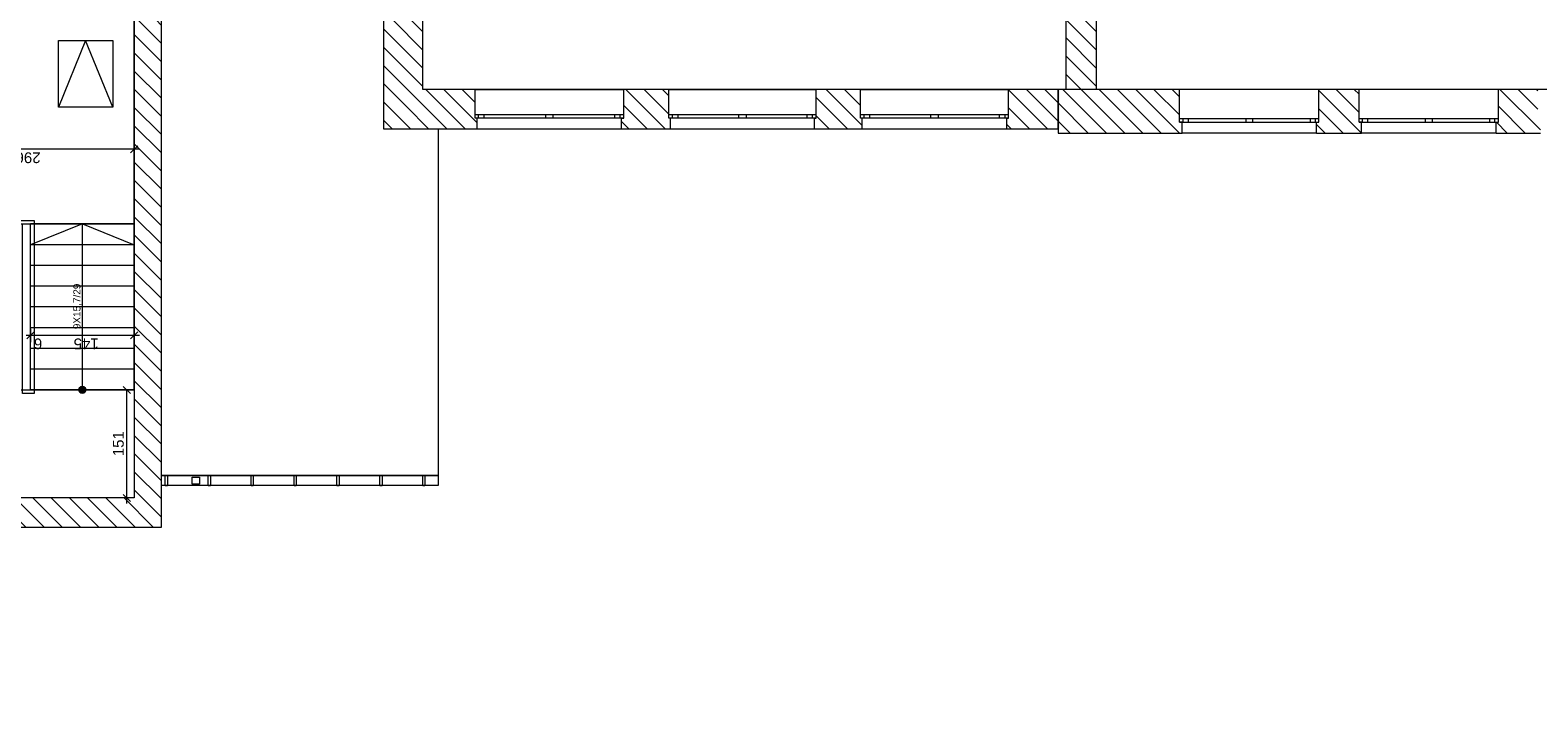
# Model space of a CAD drawing. Header units: millimetres. Extents: x -22225 to 37225, y -49550 to 562.
# Tile 2 of 17: x -480 to 20600, y -49140 to -39432. Entities that reach past the tile are written whole.
import ezdxf

# ---------------------------------------------------------------- set-up
doc = ezdxf.new("R2010")
doc.units = ezdxf.units.MM
for name, color, linetype, lineweight in [('Nowe_220-A Ściany_Nr_pióra__27', 7, 'Continuous', 9), ('poziom_3 (1)_7_0_Nr_pióra__21_Nr_pióra__7', 7, 'Continuous', 9), ('poziom_3 (1)_7_0_Nr_pióra__81_Nr_pióra__1', 7, 'Continuous', 9), ('poziom_3 (1)_7_2D - Ogólne_Nr_pióra__19', 7, 'Continuous', 9), ('poziom_3 (1)_7_2D - Ogólne_Nr_pióra__1_Nr_pióra__7', 7, 'Continuous', 9), ('poziom_3 (1)_7_Konstrukcja - Dachy_Nr_pióra__92_Nr_pióra__2', 7, 'Continuous', 9), ('poziom_3 (1)_7_Konstrukcja - Schody', 7, 'Continuous', 9), ('poziom_3 (1)_7_Konstrukcja - Schody_Nr_pióra__81_Nr_pióra__1', 7, 'Continuous', 9), ('poziom_3 (1)_7_Konstrukcja - Stropy_Nr_pióra__81_Nr_pióra__1', 7, 'Continuous', 9), ('poziom_3 (1)_7_Konstrukcja - Ściany zew_Nr_pióra__107_Nr_pióra__11', 7, 'Continuous', 9), ('poziom_3 (1)_7_Konstrukcja - Ściany zew_Nr_pióra__27_Nr_pióra__7', 7, 'Continuous', 9), ('poziom_3 (1)_7_Okna ArchiCADa_Nr_pióra__101_Nr_pióra__252', 7, 'Continuous', 9), ('poziom_3 (1)_7_Okna ArchiCADa_Nr_pióra__27_Nr_pióra__7', 7, 'Continuous', 9), ('poziom_3 (1)_7_Okna ArchiCADa_Nr_pióra__81_Nr_pióra__1', 7, 'Continuous', 9)]:
    doc.layers.add(name, color=color, linetype=linetype, lineweight=lineweight)
doc.styles.add('GENERATED_STYLE_1', font='arial.ttf')
pattern_1 = [(135, (37225, -40870), (127.2792, 127.2792), [])]

msp = doc.modelspace()

# ---------------------------------------------------------------- hatches: boundary and pattern name
at = {"layer": 'poziom_3 (1)_7_2D - Ogólne_Nr_pióra__19'}
msp.add_hatch(color=256, dxfattribs=at).paths.add_polyline_path([(13911, -40809), (13911, -40262), (13881, -40262), (13881, -40809)])
at = {"layer": 'poziom_3 (1)_7_Konstrukcja - Schody'}
msp.add_hatch(color=256, dxfattribs=at).paths.add_polyline_path([(250, -44410), (242, -44411), (234, -44413), (226, -44416), (219, -44421), (213, -44426), (208, -44433), (204, -44440), (202, -44448), (200, -44456), (200, -44464), (202, -44472), (204, -44480), (208, -44487), (213, -44494), (219, -44499), (226, -44504), (234, -44507), (242, -44509), (250, -44510), (258, -44509), (266, -44507), (274, -44504), (281, -44499), (287, -44494), (292, -44487), (296, -44480), (298, -44472), (300, -44464), (300, -44456), (298, -44448), (296, -44440), (292, -44433), (287, -44426), (281, -44421), (274, -44416), (266, -44413), (258, -44411)])
at = {"layer": 'poziom_3 (1)_7_Konstrukcja - Ściany zew_Nr_pióra__107_Nr_pióra__11'}
h = msp.add_hatch(dxfattribs=at)
h.set_pattern_fill('BLOCZKI_CERAMICZNE_0007', color=256, angle=270, style=0, pattern_type=2)
h.set_pattern_definition(pattern_1)
h.paths.add_polyline_path([(14430, -40260), (14430, -34300), (14000, -34300), (14000, -40260)])
h = msp.add_hatch(dxfattribs=at)
h.set_pattern_fill('BLOCZKI_CERAMICZNE_0007', color=256, angle=270, style=0, pattern_type=2)
h.set_pattern_definition(pattern_1)
h.paths.add_polyline_path([(975, -39290), (975, -45970), (1355, -46380), (1355, -39290)])
h = msp.add_hatch(dxfattribs=at)
h.set_pattern_fill('BLOCZKI_CERAMICZNE_0007', color=256, angle=270, style=0, pattern_type=2)
h.set_pattern_definition(pattern_1)
h.paths.add_polyline_path([(5010, -40260), (5010, -39290), (4460, -39290), (4460, -40810)])
h = msp.add_hatch(dxfattribs=at)
h.set_pattern_fill('BLOCZKI_CERAMICZNE_0007', color=256, angle=270, style=0, pattern_type=2)
h.set_pattern_definition(pattern_1)
h.paths.add_polyline_path([(4460, -40810), (5770, -40810), (5770, -40660), (5740, -40660), (5740, -40260), (5010, -40260)])
h = msp.add_hatch(dxfattribs=at)
h.set_pattern_fill('BLOCZKI_CERAMICZNE_0007', color=256, angle=270, style=0, pattern_type=2)
h.set_pattern_definition(pattern_1)
h.paths.add_polyline_path([(8475, -40810), (8475, -40660), (8450, -40660), (8450, -40260), (7820, -40260), (7820, -40660), (7790, -40660), (7790, -40810)])
h = msp.add_hatch(dxfattribs=at)
h.set_pattern_fill('BLOCZKI_CERAMICZNE_0007', color=256, angle=270, style=0, pattern_type=2)
h.set_pattern_definition(pattern_1)
h.paths.add_polyline_path([(11155, -40810), (11155, -40660), (11130, -40660), (11130, -40260), (10510, -40260), (10510, -40660), (10485, -40660), (10485, -40810)])
h = msp.add_hatch(dxfattribs=at)
h.set_pattern_fill('BLOCZKI_CERAMICZNE_0007', color=256, angle=270, style=0, pattern_type=2)
h.set_pattern_definition(pattern_1)
h.paths.add_polyline_path([(13175, -40810), (13895, -40810), (13895, -40260), (13200, -40260), (13200, -40660), (13175, -40660)])
h = msp.add_hatch(dxfattribs=at)
h.set_pattern_fill('BLOCZKI_CERAMICZNE_0007', color=256, angle=270, style=0, pattern_type=2)
h.set_pattern_definition(pattern_1)
h.paths.add_polyline_path([(15625, -40870), (15625, -40720), (15590, -40720), (15590, -40260), (13895, -40260), (13895, -40870)])
h = msp.add_hatch(dxfattribs=at)
h.set_pattern_fill('BLOCZKI_CERAMICZNE_0007', color=256, angle=270, style=0, pattern_type=2)
h.set_pattern_definition(pattern_1)
h.paths.add_polyline_path([(18135, -40870), (18135, -40720), (18100, -40720), (18100, -40260), (17540, -40260), (17540, -40720), (17505, -40720), (17505, -40870)])
h = msp.add_hatch(dxfattribs=at)
h.set_pattern_fill('BLOCZKI_CERAMICZNE_0007', color=256, angle=270, style=0, pattern_type=2)
h.set_pattern_definition(pattern_1)
h.paths.add_polyline_path([(20635, -40870), (20635, -40720), (20600, -40720), (20600, -40260), (20050, -40260), (20050, -40720), (20015, -40720), (20015, -40870)])
h = msp.add_hatch(dxfattribs=at)
h.set_pattern_fill('BLOCZKI_CERAMICZNE_0007', color=256, angle=270, style=0, pattern_type=2)
h.set_pattern_definition(pattern_1)
h.paths.add_polyline_path([(975, -45970), (-1875, -45970), (-1875, -46380), (1355, -46380)])

# ---------------------------------------------------------------- linework, layer by layer
at = {"layer": 'Nowe_220-A Ściany_Nr_pióra__27'}
for p, q in [((975, -41097), (-1985, -41097)), ((925, -41147), (1025, -41047)), ((975, -41003), (975, -41191)), ((1050, -41097), (975, -41097)), ((-475, -43604), (-475, -43791)), ((-475, -43604), (-475, -43791)), ((975, -43604), (975, -43791)), ((-475, -43698), (-535, -43698)), ((-525, -43748), (-425, -43648)), ((-525, -43748), (-425, -43648)), ((975, -43698), (-475, -43698)), ((925, -43748), (1025, -43648)), ((1050, -43698), (975, -43698)), ((965, -44460), (777, -44460)), ((965, -44460), (777, -44460)), ((821, -44410), (921, -44510)), ((821, -44410), (921, -44510)), ((871, -45970), (871, -44460)), ((821, -45920), (921, -46020)), ((965, -45970), (777, -45970)), ((871, -46045), (871, -45970))]:
    msp.add_line(p, q, dxfattribs=at)
at = {"layer": 'poziom_3 (1)_7_0_Nr_pióra__21_Nr_pióra__7', "flags": 128}
msp.add_lwpolyline([(-1985, -42090), (-425, -42090), (-425, -44510), (-585, -44510), (-585, -42140)], dxfattribs=at)
at = {"layer": 'poziom_3 (1)_7_0_Nr_pióra__81_Nr_pióra__1'}
for p, q in [((1355, -45797), (1355, -45657)), ((1355, -45657), (5225, -45657)), ((1410, -45799), (1410, -45655)), ((1410, -45655), (1440, -45655)), ((1440, -45655), (1440, -45799)), ((1787, -45777), (1787, -45677)), ((1787, -45677), (1887, -45677)), ((1887, -45677), (1887, -45777)), ((2010, -45799), (2010, -45655)), ((2010, -45655), (2040, -45655)), ((2040, -45655), (2040, -45799)), ((2610, -45799), (2610, -45655)), ((2610, -45655), (2640, -45655)), ((2640, -45655), (2640, -45799)), ((3210, -45799), (3210, -45655)), ((3210, -45655), (3240, -45655)), ((3240, -45655), (3240, -45799)), ((3810, -45799), (3810, -45655)), ((3810, -45655), (3840, -45655)), ((3840, -45655), (3840, -45799)), ((4410, -45799), (4410, -45655)), ((4410, -45655), (4440, -45655)), ((4440, -45655), (4440, -45799)), ((5010, -45799), (5010, -45655)), ((5010, -45655), (5040, -45655)), ((5040, -45655), (5040, -45799)), ((5225, -45657), (5225, -45797)), ((5225, -45797), (1355, -45797)), ((1440, -45799), (1410, -45799)), ((1887, -45777), (1787, -45777)), ((2040, -45799), (2010, -45799)), ((2640, -45799), (2610, -45799)), ((3240, -45799), (3210, -45799)), ((3840, -45799), (3810, -45799)), ((4440, -45799), (4410, -45799)), ((5040, -45799), (5010, -45799))]:
    msp.add_line(p, q, dxfattribs=at)
at = {"layer": 'poziom_3 (1)_7_2D - Ogólne_Nr_pióra__1_Nr_pióra__7', "flags": 128}
msp.add_lwpolyline([(675, -39575), (675, -40506), (-85, -40506), (-85, -39575)], close=True, dxfattribs=at)
msp.add_lwpolyline([(675, -40506), (295, -39575), (-85, -40506)], dxfattribs=at)
at = {"layer": 'poziom_3 (1)_7_Konstrukcja - Dachy_Nr_pióra__92_Nr_pióra__2', "flags": 128}
for points in [[(1355, -45657), (1355, -39290)], [(4460, -39290), (4460, -40810)], [(4460, -40810), (5225, -40810)], [(5225, -40810), (5225, -45657)], [(5225, -45657), (1355, -45657)]]:
    msp.add_lwpolyline(points, dxfattribs=at)
at = {"layer": 'poziom_3 (1)_7_Konstrukcja - Schody_Nr_pióra__81_Nr_pióra__1'}
for p, q in [((-475, -44460), (-475, -42140)), ((975, -42140), (-475, -42140)), ((975, -42140), (-475, -42140)), ((250, -42140), (-475, -42430)), ((250, -44460), (250, -42140)), ((250, -42140), (975, -42430)), ((975, -44460), (975, -42140)), ((975, -42430), (-475, -42430)), ((975, -42720), (-475, -42720)), ((975, -43010), (-475, -43010)), ((975, -43300), (-475, -43300)), ((975, -43590), (-475, -43590)), ((975, -43880), (-475, -43880)), ((975, -44170), (-475, -44170)), ((975, -44460), (-475, -44460)), ((975, -44460), (-475, -44460))]:
    msp.add_line(p, q, dxfattribs=at)
msp.add_circle((250, -44460), 50, dxfattribs=at)
at = {"layer": 'poziom_3 (1)_7_Konstrukcja - Stropy_Nr_pióra__81_Nr_pióra__1', "flags": 128}
for points in [[(975, -42140), (975, -30410), (1525, -30410), (1525, -28340), (975, -28340), (-1985, -28340), (-1985, -21290), (-4215, -21290), (-4215, -49140), (-1985, -49140), (-1985, -42140)], [(36585, -40260), (5010, -40260), (5010, -33970), (32770, -33970), (32770, -34300), (36585, -34300)], [(-1985, -45970), (-1985, -44460), (975, -44460), (975, -45970)]]:
    msp.add_lwpolyline(points, close=True, dxfattribs=at)
at = {"layer": 'poziom_3 (1)_7_Konstrukcja - Ściany zew_Nr_pióra__27_Nr_pióra__7'}
for p, q in [((5740, -40610), (5740, -40260)), ((7820, -40610), (7820, -40260)), ((8450, -40610), (8450, -40260)), ((10510, -40610), (10510, -40260)), ((11130, -40610), (11130, -40260)), ((13200, -40610), (13200, -40260)), ((15590, -40670), (15590, -40260)), ((17540, -40670), (17540, -40260)), ((18100, -40670), (18100, -40260)), ((20050, -40670), (20050, -40260)), ((5740, -40660), (5740, -40610)), ((5770, -40660), (5740, -40660)), ((5770, -40810), (5770, -40660)), ((7790, -40810), (7790, -40660)), ((7790, -40660), (7820, -40660)), ((7820, -40660), (7820, -40610)), ((8450, -40660), (8450, -40610)), ((8475, -40660), (8450, -40660)), ((8475, -40810), (8475, -40660)), ((10485, -40810), (10485, -40660)), ((10485, -40660), (10510, -40660)), ((10510, -40660), (10510, -40610)), ((11130, -40660), (11130, -40610)), ((11155, -40660), (11130, -40660)), ((11155, -40810), (11155, -40660)), ((13175, -40810), (13175, -40660)), ((13175, -40660), (13200, -40660)), ((13200, -40660), (13200, -40610)), ((15590, -40720), (15590, -40670)), ((17540, -40720), (17540, -40670)), ((18100, -40720), (18100, -40670)), ((20050, -40720), (20050, -40670)), ((15625, -40720), (15590, -40720)), ((15625, -40870), (15625, -40720)), ((17505, -40870), (17505, -40720)), ((17505, -40720), (17540, -40720)), ((18135, -40720), (18100, -40720)), ((18135, -40870), (18135, -40720)), ((20015, -40870), (20015, -40720)), ((20015, -40720), (20050, -40720))]:
    msp.add_line(p, q, dxfattribs=at)
at = {"layer": 'poziom_3 (1)_7_Konstrukcja - Ściany zew_Nr_pióra__27_Nr_pióra__7', "flags": 128}
for points in [[(14000, -34300), (14000, -40260)], [(14430, -40260), (14430, -34300)], [(975, -39290), (975, -45970)], [(1355, -46380), (1355, -39290)], [(4460, -39290), (4460, -40810)], [(5010, -40260), (5010, -39290)], [(5740, -40260), (5010, -40260)], [(8450, -40260), (7820, -40260)], [(11130, -40260), (10510, -40260)], [(13895, -40260), (13200, -40260)], [(14000, -40260), (13895, -40260)], [(13895, -40260), (13895, -40870)], [(13895, -40810), (13895, -40260)], [(15590, -40260), (14430, -40260)], [(18100, -40260), (17540, -40260)], [(20600, -40260), (20050, -40260)], [(4460, -40810), (5770, -40810)], [(7790, -40810), (8475, -40810)], [(10485, -40810), (11155, -40810)], [(13175, -40810), (13895, -40810)], [(13895, -40870), (15625, -40870)], [(17505, -40870), (18135, -40870)], [(20015, -40870), (20635, -40870)], [(975, -45970), (-1875, -45970)], [(-1875, -46380), (1355, -46380)]]:
    msp.add_lwpolyline(points, dxfattribs=at)
at = {"layer": 'poziom_3 (1)_7_Okna ArchiCADa_Nr_pióra__101_Nr_pióra__252'}
for p, q in [((5740, -40610), (5865, -40610)), ((5865, -40660), (5740, -40660)), ((5865, -40610), (5865, -40660)), ((6730, -40660), (6730, -40610)), ((6730, -40610), (6780, -40610)), ((6780, -40660), (6730, -40660)), ((6780, -40610), (6830, -40610)), ((6830, -40660), (6780, -40660)), ((6830, -40610), (6830, -40660)), ((7695, -40660), (7695, -40610)), ((7695, -40610), (7820, -40610)), ((7820, -40660), (7695, -40660)), ((8450, -40610), (8575, -40610)), ((8575, -40660), (8450, -40660)), ((8575, -40610), (8575, -40660)), ((9430, -40660), (9430, -40610)), ((9430, -40610), (9480, -40610)), ((9480, -40660), (9430, -40660)), ((9480, -40610), (9530, -40610)), ((9530, -40660), (9480, -40660)), ((9530, -40610), (9530, -40660)), ((10385, -40660), (10385, -40610)), ((10385, -40610), (10510, -40610)), ((10510, -40660), (10385, -40660)), ((11130, -40610), (11255, -40610)), ((11255, -40660), (11130, -40660)), ((11255, -40610), (11255, -40660)), ((12115, -40660), (12115, -40610)), ((12115, -40610), (12165, -40610)), ((12165, -40660), (12115, -40660)), ((12165, -40610), (12215, -40610)), ((12215, -40660), (12165, -40660)), ((12215, -40610), (12215, -40660)), ((13075, -40660), (13075, -40610)), ((13075, -40610), (13200, -40610)), ((13200, -40660), (13075, -40660)), ((15715, -40670), (15590, -40670)), ((15715, -40720), (15715, -40670)), ((16565, -40670), (16515, -40670)), ((16515, -40670), (16515, -40720)), ((16615, -40670), (16565, -40670)), ((16615, -40720), (16615, -40670)), ((17540, -40670), (17415, -40670)), ((17415, -40670), (17415, -40720)), ((18225, -40670), (18100, -40670)), ((18225, -40720), (18225, -40670)), ((19075, -40670), (19025, -40670)), ((19025, -40670), (19025, -40720)), ((19125, -40670), (19075, -40670)), ((19125, -40720), (19125, -40670)), ((20050, -40670), (19925, -40670)), ((19925, -40670), (19925, -40720)), ((15590, -40720), (15715, -40720)), ((16515, -40720), (16565, -40720)), ((16565, -40720), (16615, -40720)), ((17415, -40720), (17540, -40720)), ((18100, -40720), (18225, -40720)), ((19025, -40720), (19075, -40720)), ((19075, -40720), (19125, -40720)), ((19925, -40720), (20050, -40720))]:
    msp.add_line(p, q, dxfattribs=at)
at = {"layer": 'poziom_3 (1)_7_Okna ArchiCADa_Nr_pióra__27_Nr_pióra__7'}
for p, q in [((5740, -40660), (5740, -40610)), ((5770, -40660), (5740, -40660)), ((7790, -40660), (7820, -40660)), ((7820, -40660), (7820, -40610)), ((8450, -40660), (8450, -40610)), ((8475, -40660), (8450, -40660)), ((10485, -40660), (10510, -40660)), ((10510, -40660), (10510, -40610)), ((11130, -40660), (11130, -40610)), ((11155, -40660), (11130, -40660)), ((13175, -40660), (13200, -40660)), ((13200, -40660), (13200, -40610)), ((15590, -40720), (15590, -40670)), ((17540, -40720), (17540, -40670)), ((18100, -40720), (18100, -40670)), ((20050, -40720), (20050, -40670)), ((15625, -40720), (15590, -40720)), ((17505, -40720), (17540, -40720)), ((18135, -40720), (18100, -40720)), ((20015, -40720), (20050, -40720))]:
    msp.add_line(p, q, dxfattribs=at)
at = {"layer": 'poziom_3 (1)_7_Okna ArchiCADa_Nr_pióra__81_Nr_pióra__1'}
for p, q in [((5740, -40260), (7820, -40260)), ((8450, -40260), (10510, -40260)), ((11130, -40260), (13200, -40260)), ((17540, -40260), (15590, -40260)), ((20050, -40260), (18100, -40260)), ((5790, -40660), (5790, -40610)), ((5865, -40610), (6730, -40610)), ((6730, -40660), (5865, -40660)), ((6830, -40610), (7695, -40610)), ((7695, -40660), (6830, -40660)), ((7770, -40660), (7770, -40610)), ((8500, -40660), (8500, -40610)), ((8575, -40610), (9430, -40610)), ((9430, -40660), (8575, -40660)), ((9530, -40610), (10385, -40610)), ((10385, -40660), (9530, -40660)), ((10460, -40660), (10460, -40610)), ((11180, -40660), (11180, -40610)), ((11255, -40610), (12115, -40610)), ((12115, -40660), (11255, -40660)), ((12215, -40610), (13075, -40610)), ((13075, -40660), (12215, -40660)), ((13150, -40660), (13150, -40610)), ((15640, -40720), (15640, -40670)), ((16515, -40670), (15715, -40670)), ((17415, -40670), (16615, -40670)), ((17490, -40720), (17490, -40670)), ((18150, -40720), (18150, -40670)), ((19025, -40670), (18225, -40670)), ((19925, -40670), (19125, -40670)), ((20000, -40720), (20000, -40670)), ((5770, -40810), (7790, -40810)), ((8475, -40810), (10485, -40810)), ((11155, -40810), (13175, -40810)), ((17505, -40870), (15625, -40870)), ((15715, -40720), (16515, -40720)), ((16615, -40720), (17415, -40720)), ((20015, -40870), (18135, -40870)), ((18225, -40720), (19025, -40720)), ((19125, -40720), (19925, -40720))]:
    msp.add_line(p, q, dxfattribs=at)

# ---------------------------------------------------------------- texts
at = {"layer": 'Nowe_220-A Ściany_Nr_pióra__27', "char_height": 150, "attachment_point": 7, "style": 'GENERATED_STYLE_1'}
for s, insert, rotation in [('\\A1;296', (-334, -41138), 180), ('\\A1;6', (-311, -43739), 180), ('\\A1;145', (478, -43739), 180), ('\\A1;151', (830, -45386), 90)]:
    msp.add_mtext(s, dxfattribs=dict(at, insert=insert, rotation=rotation))
at = {"layer": 'poziom_3 (1)_7_Konstrukcja - Schody_Nr_pióra__81_Nr_pióra__1', "insert": (183, -43611), "char_height": 100, "attachment_point": 4, "rotation": 90, "style": 'GENERATED_STYLE_1'}
msp.add_mtext('\\A1;9X15,7/29', dxfattribs=at)

doc.saveas('drawing.dxf')
